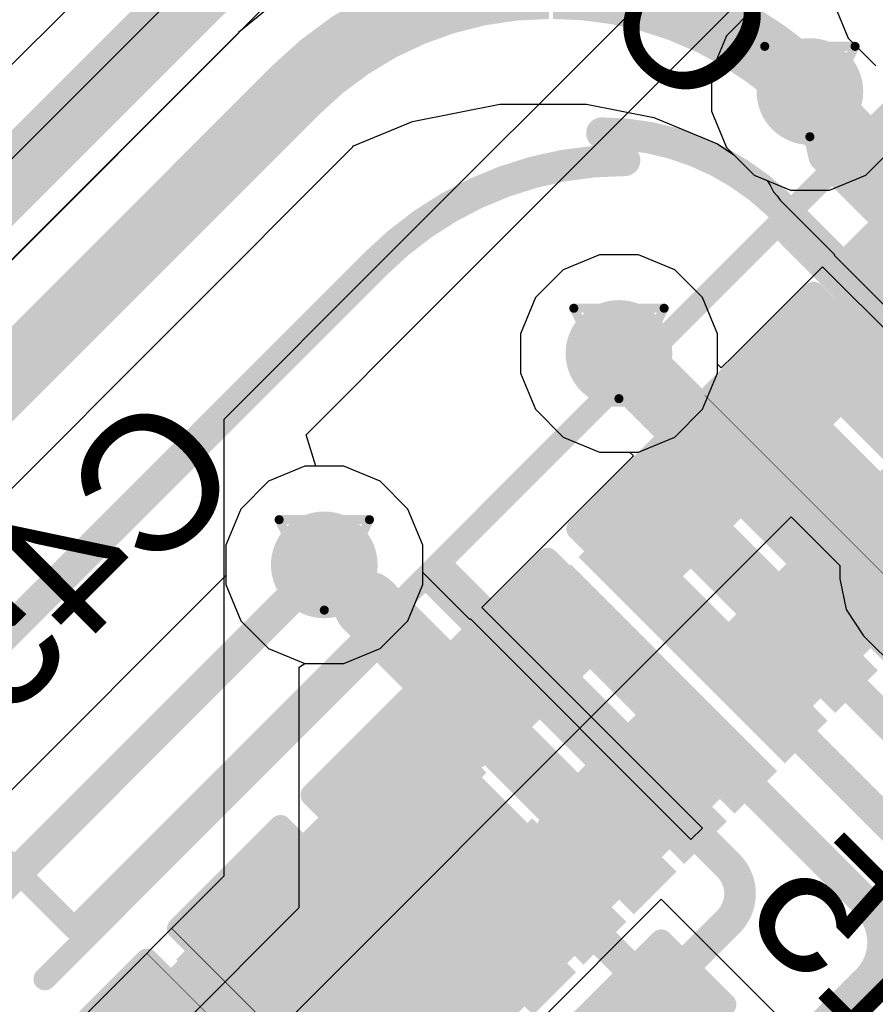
# Model space of a CAD drawing. Header units: inches. Extents: x 0 to 12.2, y 0 to 7.
# Tile 60 of 154: x 2.154 to 2.343, y 1.999 to 2.217. Entities that reach past the tile are written whole.
import ezdxf

# ---------------------------------------------------------------- set-up
doc = ezdxf.new("R2010")
doc.units = ezdxf.units.IN
doc.header["$MEASUREMENT"] = 0
for name, color, linetype in [('Bottom Layer', 5, 'Continuous'), ('Bottom Overlay', 54, 'Continuous'), ('Bottom Paste', 16, 'Continuous'), ('Bottom Solder', 6, 'Continuous'), ('Drill Drawing', 1, 'Continuous'), ('Layer 1', 16, 'Continuous'), ('Layer 2', 76, 'Continuous'), ('Top Layer', 1, 'Continuous'), ('Top Overlay', 2, 'Continuous'), ('Top Paste', 8, 'Continuous'), ('Top Solder', 216, 'Continuous'), ('Via Holes', 16, 'Continuous')]:
    doc.layers.add(name, color=color, linetype=linetype)
doc.styles.add('Arial', font='txt', dxfattribs={"height": 0.2})

# ---------------------------------------------------------------- blocks, each defined once
blk = doc.blocks.new('LQFP_128_EP_14_14__28')
at = {"layer": 'Top Layer'}
for points in [[(0.26967, -0.02756), (0.26967, -0.01968), (0.32873, -0.01968), (0.32873, -0.02756)], [(0.26967, -0.04331), (0.26967, -0.03543), (0.32873, -0.03543), (0.32873, -0.04331)], [(0.26967, -0.05904), (0.26967, -0.05116), (0.32873, -0.05116), (0.32873, -0.05904)], [(0.26967, -0.07481), (0.26967, -0.06693), (0.32873, -0.06693), (0.32873, -0.07481)], [(0.26967, -0.09054), (0.26967, -0.08266), (0.32873, -0.08266), (0.32873, -0.09054)], [(0.26967, -0.1063), (0.26967, -0.09842), (0.32873, -0.09842), (0.32873, -0.1063)], [(0.26967, -0.12204), (0.26967, -0.11416), (0.32873, -0.11416), (0.32873, -0.12204)], [(0.26967, -0.1378), (0.26967, -0.12992), (0.32873, -0.12992), (0.32873, -0.1378)], [(0.26967, -0.15354), (0.26967, -0.14566), (0.32873, -0.14566), (0.32873, -0.15354)], [(0.26967, -0.16929), (0.26967, -0.16141), (0.32873, -0.16141), (0.32873, -0.16929)], [(0.26967, -0.18504), (0.26967, -0.17716), (0.32873, -0.17716), (0.32873, -0.18504)], [(0.26967, -0.20079), (0.26967, -0.19291), (0.32873, -0.19291), (0.32873, -0.20079)], [(0.26967, -0.21654), (0.26967, -0.20866), (0.32873, -0.20866), (0.32873, -0.21654)], [(0.26967, -0.23229), (0.26967, -0.22441), (0.32873, -0.22441), (0.32873, -0.23229)], [(0.26967, -0.24804), (0.26967, -0.24016), (0.32873, -0.24016), (0.32873, -0.24804)]]:
    blk.add_hatch(color=1, dxfattribs=at).paths.add_polyline_path(points)
at = {"layer": 'Top Paste'}
for points in [[(0.26967, -0.02756), (0.26967, -0.01968), (0.32873, -0.01968), (0.32873, -0.02756)], [(0.26967, -0.04331), (0.26967, -0.03543), (0.32873, -0.03543), (0.32873, -0.04331)], [(0.26967, -0.05904), (0.26967, -0.05116), (0.32873, -0.05116), (0.32873, -0.05904)], [(0.26967, -0.07481), (0.26967, -0.06693), (0.32873, -0.06693), (0.32873, -0.07481)], [(0.26967, -0.09054), (0.26967, -0.08266), (0.32873, -0.08266), (0.32873, -0.09054)], [(0.26967, -0.1063), (0.26967, -0.09842), (0.32873, -0.09842), (0.32873, -0.1063)], [(0.26967, -0.12204), (0.26967, -0.11416), (0.32873, -0.11416), (0.32873, -0.12204)], [(0.26967, -0.1378), (0.26967, -0.12992), (0.32873, -0.12992), (0.32873, -0.1378)], [(0.26967, -0.15354), (0.26967, -0.14566), (0.32873, -0.14566), (0.32873, -0.15354)], [(0.26967, -0.16929), (0.26967, -0.16141), (0.32873, -0.16141), (0.32873, -0.16929)], [(0.26967, -0.18504), (0.26967, -0.17716), (0.32873, -0.17716), (0.32873, -0.18504)], [(0.26967, -0.20079), (0.26967, -0.19291), (0.32873, -0.19291), (0.32873, -0.20079)], [(0.26967, -0.21654), (0.26967, -0.20866), (0.32873, -0.20866), (0.32873, -0.21654)], [(0.26967, -0.23229), (0.26967, -0.22441), (0.32873, -0.22441), (0.32873, -0.23229)], [(0.26967, -0.24804), (0.26967, -0.24016), (0.32873, -0.24016), (0.32873, -0.24804)]]:
    blk.add_hatch(color=8, dxfattribs=at).paths.add_polyline_path(points)
at = {"layer": 'Top Solder'}
for points in [[(0.26692, -0.03031), (0.26692, -0.01693), (0.33148, -0.01693), (0.33148, -0.03031)], [(0.26692, -0.04606), (0.26692, -0.03268), (0.33148, -0.03268), (0.33148, -0.04606)], [(0.26692, -0.06179), (0.26692, -0.04841), (0.33148, -0.04841), (0.33148, -0.06179)], [(0.26692, -0.07756), (0.26692, -0.06418), (0.33148, -0.06418), (0.33148, -0.07756)], [(0.26692, -0.09329), (0.26692, -0.07991), (0.33148, -0.07991), (0.33148, -0.09329)], [(0.26692, -0.10905), (0.26692, -0.09567), (0.33148, -0.09567), (0.33148, -0.10905)], [(0.26692, -0.12479), (0.26692, -0.11141), (0.33148, -0.11141), (0.33148, -0.12479)], [(0.26692, -0.14055), (0.26692, -0.12717), (0.33148, -0.12717), (0.33148, -0.14055)], [(0.26692, -0.15629), (0.26692, -0.14291), (0.33148, -0.14291), (0.33148, -0.15629)], [(0.26692, -0.17204), (0.26692, -0.15866), (0.33148, -0.15866), (0.33148, -0.17204)], [(0.26692, -0.18779), (0.26692, -0.17441), (0.33148, -0.17441), (0.33148, -0.18779)], [(0.26692, -0.20354), (0.26692, -0.19016), (0.33148, -0.19016), (0.33148, -0.20354)], [(0.26692, -0.21929), (0.26692, -0.20591), (0.33148, -0.20591), (0.33148, -0.21929)], [(0.26692, -0.23504), (0.26692, -0.22166), (0.33148, -0.22166), (0.33148, -0.23504)], [(0.26692, -0.25079), (0.26692, -0.23741), (0.33148, -0.23741), (0.33148, -0.25079)]]:
    blk.add_hatch(color=216, dxfattribs=at).paths.add_polyline_path(points)
at = {"layer": 'Top Overlay', "const_width": 0.005}
for points in [[(0.24606, -0.24606), (0.24606, 0.24606)], [(-0.24606, -0.24606), (0.24606, -0.24606)]]:
    blk.add_lwpolyline(points, dxfattribs=at)
at = {"layer": 'Top Overlay', "const_width": 0.0025}
blk.add_lwpolyline([(0.24481, -0.24606, 1), (0.24731, -0.24606, 1)], format="xyb", close=True, dxfattribs=at)
blk.add_lwpolyline([(0.24481, -0.24606, 1), (0.24731, -0.24606, 1)], format="xyb", close=True, dxfattribs=at)
blk = doc.blocks.new('R___0402_B_131')
at = {"layer": 'Bottom Layer'}
for points in [[(-0.0095, 0.0125), (-0.0095, -0.0125), (-0.0275, -0.0125), (-0.0275, 0.0125)], [(0.0275, 0.0125), (0.0275, -0.0125), (0.0095, -0.0125), (0.0095, 0.0125)]]:
    blk.add_hatch(color=5, dxfattribs=at).paths.add_polyline_path(points)
at = {"layer": 'Bottom Paste'}
for points in [[(-0.0095, 0.0125), (-0.0095, -0.0125), (-0.0275, -0.0125), (-0.0275, 0.0125)], [(0.0275, 0.0125), (0.0275, -0.0125), (0.0095, -0.0125), (0.0095, 0.0125)]]:
    blk.add_hatch(color=16, dxfattribs=at).paths.add_polyline_path(points)
at = {"layer": 'Bottom Solder'}
for points in [[(-0.00733, 0.01467), (-0.00733, -0.01467), (-0.02967, -0.01467), (-0.02967, 0.01467)], [(0.02967, 0.01467), (0.02967, -0.01467), (0.00733, -0.01467), (0.00733, 0.01467)]]:
    blk.add_hatch(color=6, dxfattribs=at).paths.add_polyline_path(points)
at = {"layer": 'Bottom Overlay'}
for points, const_width in [([(-0.031, 0.016), (-0.031, -0.016)], 0.005), ([(0.031, 0.016), (-0.031, 0.016)], 0.005), ([(0.031, 0.016), (0.031, -0.016)], 0.005), ([(0.032, 0.017), (-0.032, 0.017)], 0.000127), ([(0.031, -0.016), (-0.031, -0.016)], 0.005)]:
    blk.add_lwpolyline(points, dxfattribs=dict(at, const_width=const_width))
for points, const_width in [([(-0.03225, 0.016, 1), (-0.02975, 0.016, 1)], 0.0025), ([(-0.03225, 0.016, 1), (-0.02975, 0.016, 1)], 0.0025), ([(0.02975, 0.016, 1), (0.03225, 0.016, 1)], 0.0025), ([(0.02975, 0.016, 1), (0.03225, 0.016, 1)], 0.0025), ([(-0.03203, 0.017, 1), (-0.03197, 0.017, 1)], 0.0000635), ([(0.03197, 0.017, 1), (0.03203, 0.017, 1)], 0.0000635), ([(-0.03225, -0.016, 1), (-0.02975, -0.016, 1)], 0.0025), ([(-0.03225, -0.016, 1), (-0.02975, -0.016, 1)], 0.0025), ([(0.02975, -0.016, 1), (0.03225, -0.016, 1)], 0.0025), ([(0.02975, -0.016, 1), (0.03225, -0.016, 1)], 0.0025)]:
    blk.add_lwpolyline(points, format="xyb", close=True, dxfattribs=dict(at, const_width=const_width))
blk = doc.blocks.new('R___0402_B_135')
at = {"layer": 'Bottom Layer'}
for points in [[(-0.0095, 0.0125), (-0.0095, -0.0125), (-0.0275, -0.0125), (-0.0275, 0.0125)], [(0.0275, 0.0125), (0.0275, -0.0125), (0.0095, -0.0125), (0.0095, 0.0125)]]:
    blk.add_hatch(color=5, dxfattribs=at).paths.add_polyline_path(points)
at = {"layer": 'Bottom Paste'}
for points in [[(-0.0095, 0.0125), (-0.0095, -0.0125), (-0.0275, -0.0125), (-0.0275, 0.0125)], [(0.0275, 0.0125), (0.0275, -0.0125), (0.0095, -0.0125), (0.0095, 0.0125)]]:
    blk.add_hatch(color=16, dxfattribs=at).paths.add_polyline_path(points)
at = {"layer": 'Bottom Solder'}
for points in [[(-0.00733, 0.01467), (-0.00733, -0.01467), (-0.02967, -0.01467), (-0.02967, 0.01467)], [(0.02967, 0.01467), (0.02967, -0.01467), (0.00733, -0.01467), (0.00733, 0.01467)]]:
    blk.add_hatch(color=6, dxfattribs=at).paths.add_polyline_path(points)
at = {"layer": 'Bottom Overlay'}
for points, const_width in [([(0.031, 0.016), (-0.031, 0.016)], 0.005), ([(-0.031, 0.016), (-0.031, -0.016)], 0.005), ([(0.031, 0.016), (0.031, -0.016)], 0.005), ([(0.032, 0.017), (-0.032, 0.017)], 0.000127), ([(0.031, -0.016), (-0.031, -0.016)], 0.005)]:
    blk.add_lwpolyline(points, dxfattribs=dict(at, const_width=const_width))
for points, const_width in [([(-0.03225, 0.016, 1), (-0.02975, 0.016, 1)], 0.0025), ([(-0.03225, 0.016, 1), (-0.02975, 0.016, 1)], 0.0025), ([(0.02975, 0.016, 1), (0.03225, 0.016, 1)], 0.0025), ([(0.02975, 0.016, 1), (0.03225, 0.016, 1)], 0.0025), ([(-0.03203, 0.017, 1), (-0.03197, 0.017, 1)], 0.0000635), ([(0.03197, 0.017, 1), (0.03203, 0.017, 1)], 0.0000635), ([(-0.03225, -0.016, 1), (-0.02975, -0.016, 1)], 0.0025), ([(-0.03225, -0.016, 1), (-0.02975, -0.016, 1)], 0.0025), ([(0.02975, -0.016, 1), (0.03225, -0.016, 1)], 0.0025), ([(0.02975, -0.016, 1), (0.03225, -0.016, 1)], 0.0025)]:
    blk.add_lwpolyline(points, format="xyb", close=True, dxfattribs=dict(at, const_width=const_width))
blk = doc.blocks.new('R___0402_B_137')
at = {"layer": 'Bottom Layer'}
for points in [[(-0.0095, 0.0125), (-0.0095, -0.0125), (-0.0275, -0.0125), (-0.0275, 0.0125)], [(0.0275, 0.0125), (0.0275, -0.0125), (0.0095, -0.0125), (0.0095, 0.0125)]]:
    blk.add_hatch(color=5, dxfattribs=at).paths.add_polyline_path(points)
at = {"layer": 'Bottom Paste'}
for points in [[(-0.0095, 0.0125), (-0.0095, -0.0125), (-0.0275, -0.0125), (-0.0275, 0.0125)], [(0.0275, 0.0125), (0.0275, -0.0125), (0.0095, -0.0125), (0.0095, 0.0125)]]:
    blk.add_hatch(color=16, dxfattribs=at).paths.add_polyline_path(points)
at = {"layer": 'Bottom Solder'}
for points in [[(-0.00733, 0.01467), (-0.00733, -0.01467), (-0.02967, -0.01467), (-0.02967, 0.01467)], [(0.02967, 0.01467), (0.02967, -0.01467), (0.00733, -0.01467), (0.00733, 0.01467)]]:
    blk.add_hatch(color=6, dxfattribs=at).paths.add_polyline_path(points)
at = {"layer": 'Bottom Overlay'}
for points, const_width in [([(-0.031, 0.016), (0.031, 0.016)], 0.005), ([(-0.031, -0.016), (-0.031, 0.016)], 0.005), ([(0.031, -0.016), (0.031, 0.016)], 0.005), ([(-0.032, 0.017), (0.032, 0.017)], 0.000127), ([(-0.031, -0.016), (0.031, -0.016)], 0.005)]:
    blk.add_lwpolyline(points, dxfattribs=dict(at, const_width=const_width))
for points, const_width in [([(-0.03225, 0.016, 1), (-0.02975, 0.016, 1)], 0.0025), ([(-0.03225, 0.016, 1), (-0.02975, 0.016, 1)], 0.0025), ([(0.02975, 0.016, 1), (0.03225, 0.016, 1)], 0.0025), ([(0.02975, 0.016, 1), (0.03225, 0.016, 1)], 0.0025), ([(-0.03203, 0.017, 1), (-0.03197, 0.017, 1)], 0.0000635), ([(0.03197, 0.017, 1), (0.03203, 0.017, 1)], 0.0000635), ([(-0.03225, -0.016, 1), (-0.02975, -0.016, 1)], 0.0025), ([(-0.03225, -0.016, 1), (-0.02975, -0.016, 1)], 0.0025), ([(0.02975, -0.016, 1), (0.03225, -0.016, 1)], 0.0025), ([(0.02975, -0.016, 1), (0.03225, -0.016, 1)], 0.0025)]:
    blk.add_lwpolyline(points, format="xyb", close=True, dxfattribs=dict(at, const_width=const_width))
blk = doc.blocks.new('C___0402_B_320')
at = {"layer": 'Bottom Layer'}
for points in [[(-0.0095, 0.0125), (-0.0095, -0.0125), (-0.0275, -0.0125), (-0.0275, 0.0125)], [(0.0275, 0.0125), (0.0275, -0.0125), (0.0095, -0.0125), (0.0095, 0.0125)]]:
    blk.add_hatch(color=5, dxfattribs=at).paths.add_polyline_path(points)
at = {"layer": 'Bottom Paste'}
for points in [[(-0.0095, 0.0125), (-0.0095, -0.0125), (-0.0275, -0.0125), (-0.0275, 0.0125)], [(0.0275, 0.0125), (0.0275, -0.0125), (0.0095, -0.0125), (0.0095, 0.0125)]]:
    blk.add_hatch(color=16, dxfattribs=at).paths.add_polyline_path(points)
at = {"layer": 'Bottom Solder'}
for points in [[(-0.00714, 0.01486), (-0.00714, -0.01486), (-0.02986, -0.01486), (-0.02986, 0.01486)], [(0.02986, 0.01486), (0.02986, -0.01486), (0.00714, -0.01486), (0.00714, 0.01486)]]:
    blk.add_hatch(color=6, dxfattribs=at).paths.add_polyline_path(points)
at = {"layer": 'Bottom Overlay', "const_width": 0.005}
for points in [[(-0.011, 0.016), (-0.031, 0.016)], [(-0.031, 0.016), (-0.031, -0.016)], [(0.031, 0.016), (0.011, 0.016)], [(0.031, 0.016), (0.031, -0.016)], [(-0.011, -0.016), (-0.031, -0.016)], [(0.031, -0.016), (0.011, -0.016)]]:
    blk.add_lwpolyline(points, dxfattribs=at)
at = {"layer": 'Bottom Overlay', "const_width": 0.0025}
for points in [[(-0.03225, 0.016, 1), (-0.02975, 0.016, 1)], [(-0.03225, 0.016, 1), (-0.02975, 0.016, 1)], [(-0.01225, 0.016, 1), (-0.00975, 0.016, 1)], [(0.00975, 0.016, 1), (0.01225, 0.016, 1)], [(0.02975, 0.016, 1), (0.03225, 0.016, 1)], [(0.02975, 0.016, 1), (0.03225, 0.016, 1)], [(-0.03225, -0.016, 1), (-0.02975, -0.016, 1)], [(-0.03225, -0.016, 1), (-0.02975, -0.016, 1)], [(-0.01225, -0.016, 1), (-0.00975, -0.016, 1)], [(0.00975, -0.016, 1), (0.01225, -0.016, 1)], [(0.02975, -0.016, 1), (0.03225, -0.016, 1)], [(0.02975, -0.016, 1), (0.03225, -0.016, 1)]]:
    blk.add_lwpolyline(points, format="xyb", close=True, dxfattribs=at)
blk = doc.blocks.new('C___0402_B_325')
at = {"layer": 'Bottom Layer'}
for points in [[(-0.0095, 0.0125), (-0.0095, -0.0125), (-0.0275, -0.0125), (-0.0275, 0.0125)], [(0.0275, 0.0125), (0.0275, -0.0125), (0.0095, -0.0125), (0.0095, 0.0125)]]:
    blk.add_hatch(color=5, dxfattribs=at).paths.add_polyline_path(points)
at = {"layer": 'Bottom Paste'}
for points in [[(-0.0095, 0.0125), (-0.0095, -0.0125), (-0.0275, -0.0125), (-0.0275, 0.0125)], [(0.0275, 0.0125), (0.0275, -0.0125), (0.0095, -0.0125), (0.0095, 0.0125)]]:
    blk.add_hatch(color=16, dxfattribs=at).paths.add_polyline_path(points)
at = {"layer": 'Bottom Solder'}
for points in [[(-0.00714, 0.01486), (-0.00714, -0.01486), (-0.02986, -0.01486), (-0.02986, 0.01486)], [(0.02986, 0.01486), (0.02986, -0.01486), (0.00714, -0.01486), (0.00714, 0.01486)]]:
    blk.add_hatch(color=6, dxfattribs=at).paths.add_polyline_path(points)
at = {"layer": 'Bottom Overlay', "const_width": 0.005}
for points in [[(-0.031, 0.016), (-0.031, -0.016)], [(-0.011, 0.016), (-0.031, 0.016)], [(0.031, 0.016), (0.011, 0.016)], [(0.031, 0.016), (0.031, -0.016)], [(-0.011, -0.016), (-0.031, -0.016)], [(0.031, -0.016), (0.011, -0.016)]]:
    blk.add_lwpolyline(points, dxfattribs=at)
at = {"layer": 'Bottom Overlay', "const_width": 0.0025}
for points in [[(-0.03225, 0.016, 1), (-0.02975, 0.016, 1)], [(-0.03225, 0.016, 1), (-0.02975, 0.016, 1)], [(-0.01225, 0.016, 1), (-0.00975, 0.016, 1)], [(0.00975, 0.016, 1), (0.01225, 0.016, 1)], [(0.02975, 0.016, 1), (0.03225, 0.016, 1)], [(0.02975, 0.016, 1), (0.03225, 0.016, 1)], [(-0.03225, -0.016, 1), (-0.02975, -0.016, 1)], [(-0.03225, -0.016, 1), (-0.02975, -0.016, 1)], [(-0.01225, -0.016, 1), (-0.00975, -0.016, 1)], [(0.00975, -0.016, 1), (0.01225, -0.016, 1)], [(0.02975, -0.016, 1), (0.03225, -0.016, 1)], [(0.02975, -0.016, 1), (0.03225, -0.016, 1)]]:
    blk.add_lwpolyline(points, format="xyb", close=True, dxfattribs=at)
blk = doc.blocks.new('C___0402_B_337')
at = {"layer": 'Bottom Layer'}
for points in [[(-0.0095, 0.0125), (-0.0095, -0.0125), (-0.0275, -0.0125), (-0.0275, 0.0125)], [(0.0275, 0.0125), (0.0275, -0.0125), (0.0095, -0.0125), (0.0095, 0.0125)]]:
    blk.add_hatch(color=5, dxfattribs=at).paths.add_polyline_path(points)
at = {"layer": 'Bottom Paste'}
for points in [[(-0.0095, 0.0125), (-0.0095, -0.0125), (-0.0275, -0.0125), (-0.0275, 0.0125)], [(0.0275, 0.0125), (0.0275, -0.0125), (0.0095, -0.0125), (0.0095, 0.0125)]]:
    blk.add_hatch(color=16, dxfattribs=at).paths.add_polyline_path(points)
at = {"layer": 'Bottom Solder'}
for points in [[(-0.00714, 0.01486), (-0.00714, -0.01486), (-0.02986, -0.01486), (-0.02986, 0.01486)], [(0.02986, 0.01486), (0.02986, -0.01486), (0.00714, -0.01486), (0.00714, 0.01486)]]:
    blk.add_hatch(color=6, dxfattribs=at).paths.add_polyline_path(points)
at = {"layer": 'Bottom Overlay', "const_width": 0.005}
for points in [[(-0.031, 0.016), (-0.031, -0.016)], [(-0.011, 0.016), (-0.031, 0.016)], [(0.031, 0.016), (0.011, 0.016)], [(0.031, 0.016), (0.031, -0.016)], [(-0.011, -0.016), (-0.031, -0.016)], [(0.031, -0.016), (0.011, -0.016)]]:
    blk.add_lwpolyline(points, dxfattribs=at)
at = {"layer": 'Bottom Overlay', "const_width": 0.0025}
for points in [[(-0.03225, 0.016, 1), (-0.02975, 0.016, 1)], [(-0.03225, 0.016, 1), (-0.02975, 0.016, 1)], [(-0.01225, 0.016, 1), (-0.00975, 0.016, 1)], [(0.00975, 0.016, 1), (0.01225, 0.016, 1)], [(0.02975, 0.016, 1), (0.03225, 0.016, 1)], [(0.02975, 0.016, 1), (0.03225, 0.016, 1)], [(-0.03225, -0.016, 1), (-0.02975, -0.016, 1)], [(-0.03225, -0.016, 1), (-0.02975, -0.016, 1)], [(-0.01225, -0.016, 1), (-0.00975, -0.016, 1)], [(0.00975, -0.016, 1), (0.01225, -0.016, 1)], [(0.02975, -0.016, 1), (0.03225, -0.016, 1)], [(0.02975, -0.016, 1), (0.03225, -0.016, 1)]]:
    blk.add_lwpolyline(points, format="xyb", close=True, dxfattribs=at)
blk = doc.blocks.new('C___0402_B_339')
at = {"layer": 'Bottom Layer'}
for points in [[(-0.0095, 0.0125), (-0.0095, -0.0125), (-0.0275, -0.0125), (-0.0275, 0.0125)], [(0.0275, 0.0125), (0.0275, -0.0125), (0.0095, -0.0125), (0.0095, 0.0125)]]:
    blk.add_hatch(color=5, dxfattribs=at).paths.add_polyline_path(points)
at = {"layer": 'Bottom Paste'}
for points in [[(-0.0095, 0.0125), (-0.0095, -0.0125), (-0.0275, -0.0125), (-0.0275, 0.0125)], [(0.0275, 0.0125), (0.0275, -0.0125), (0.0095, -0.0125), (0.0095, 0.0125)]]:
    blk.add_hatch(color=16, dxfattribs=at).paths.add_polyline_path(points)
at = {"layer": 'Bottom Solder'}
for points in [[(-0.00714, 0.01486), (-0.00714, -0.01486), (-0.02986, -0.01486), (-0.02986, 0.01486)], [(0.02986, 0.01486), (0.02986, -0.01486), (0.00714, -0.01486), (0.00714, 0.01486)]]:
    blk.add_hatch(color=6, dxfattribs=at).paths.add_polyline_path(points)
at = {"layer": 'Bottom Overlay', "const_width": 0.005}
for points in [[(-0.011, 0.016), (-0.031, 0.016)], [(-0.031, 0.016), (-0.031, -0.016)], [(0.031, 0.016), (0.011, 0.016)], [(0.031, 0.016), (0.031, -0.016)], [(-0.011, -0.016), (-0.031, -0.016)], [(0.031, -0.016), (0.011, -0.016)]]:
    blk.add_lwpolyline(points, dxfattribs=at)
at = {"layer": 'Bottom Overlay', "const_width": 0.0025}
for points in [[(-0.03225, 0.016, 1), (-0.02975, 0.016, 1)], [(-0.03225, 0.016, 1), (-0.02975, 0.016, 1)], [(-0.01225, 0.016, 1), (-0.00975, 0.016, 1)], [(0.00975, 0.016, 1), (0.01225, 0.016, 1)], [(0.02975, 0.016, 1), (0.03225, 0.016, 1)], [(0.02975, 0.016, 1), (0.03225, 0.016, 1)], [(-0.03225, -0.016, 1), (-0.02975, -0.016, 1)], [(-0.03225, -0.016, 1), (-0.02975, -0.016, 1)], [(-0.01225, -0.016, 1), (-0.00975, -0.016, 1)], [(0.00975, -0.016, 1), (0.01225, -0.016, 1)], [(0.02975, -0.016, 1), (0.03225, -0.016, 1)], [(0.02975, -0.016, 1), (0.03225, -0.016, 1)]]:
    blk.add_lwpolyline(points, format="xyb", close=True, dxfattribs=at)
blk = doc.blocks.new('C___0402_B_340')
at = {"layer": 'Bottom Layer'}
for points in [[(-0.0095, 0.0125), (-0.0095, -0.0125), (-0.0275, -0.0125), (-0.0275, 0.0125)], [(0.0275, 0.0125), (0.0275, -0.0125), (0.0095, -0.0125), (0.0095, 0.0125)]]:
    blk.add_hatch(color=5, dxfattribs=at).paths.add_polyline_path(points)
at = {"layer": 'Bottom Paste'}
for points in [[(-0.0095, 0.0125), (-0.0095, -0.0125), (-0.0275, -0.0125), (-0.0275, 0.0125)], [(0.0275, 0.0125), (0.0275, -0.0125), (0.0095, -0.0125), (0.0095, 0.0125)]]:
    blk.add_hatch(color=16, dxfattribs=at).paths.add_polyline_path(points)
at = {"layer": 'Bottom Solder'}
for points in [[(-0.00714, 0.01486), (-0.00714, -0.01486), (-0.02986, -0.01486), (-0.02986, 0.01486)], [(0.02986, 0.01486), (0.02986, -0.01486), (0.00714, -0.01486), (0.00714, 0.01486)]]:
    blk.add_hatch(color=6, dxfattribs=at).paths.add_polyline_path(points)
at = {"layer": 'Bottom Overlay', "const_width": 0.005}
for points in [[(-0.011, 0.016), (-0.031, 0.016)], [(-0.031, 0.016), (-0.031, -0.016)], [(0.031, 0.016), (0.011, 0.016)], [(0.031, 0.016), (0.031, -0.016)], [(-0.011, -0.016), (-0.031, -0.016)], [(0.031, -0.016), (0.011, -0.016)]]:
    blk.add_lwpolyline(points, dxfattribs=at)
at = {"layer": 'Bottom Overlay', "const_width": 0.0025}
for points in [[(-0.03225, 0.016, 1), (-0.02975, 0.016, 1)], [(-0.03225, 0.016, 1), (-0.02975, 0.016, 1)], [(-0.01225, 0.016, 1), (-0.00975, 0.016, 1)], [(0.00975, 0.016, 1), (0.01225, 0.016, 1)], [(0.02975, 0.016, 1), (0.03225, 0.016, 1)], [(0.02975, 0.016, 1), (0.03225, 0.016, 1)], [(-0.03225, -0.016, 1), (-0.02975, -0.016, 1)], [(-0.03225, -0.016, 1), (-0.02975, -0.016, 1)], [(-0.01225, -0.016, 1), (-0.00975, -0.016, 1)], [(0.00975, -0.016, 1), (0.01225, -0.016, 1)], [(0.02975, -0.016, 1), (0.03225, -0.016, 1)], [(0.02975, -0.016, 1), (0.03225, -0.016, 1)]]:
    blk.add_lwpolyline(points, format="xyb", close=True, dxfattribs=at)

msp = doc.modelspace()

# ---------------------------------------------------------------- hatches: boundary and pattern name
at = {"layer": 'Bottom Layer'}
h = msp.add_hatch(color=5, dxfattribs=at)
edge = h.paths.add_edge_path()
edge.add_arc((2.32899, 2.20068), 0.01181, 0, 360)
h = msp.add_hatch(color=5, dxfattribs=at)
edge = h.paths.add_edge_path()
edge.add_arc((2.28672, 2.14273), 0.01181, 0, 360)
h = msp.add_hatch(color=5, dxfattribs=at)
edge = h.paths.add_edge_path()
edge.add_arc((2.22149, 2.09595), 0.01181, 0, 360)
at = {"layer": 'Layer 1'}
h = msp.add_hatch(color=16, dxfattribs=at)
edge = h.paths.add_edge_path()
edge.add_arc((2.32899, 2.20068), 0.01181, 0, 360)
h = msp.add_hatch(color=16, dxfattribs=at)
edge = h.paths.add_edge_path()
edge.add_arc((2.28672, 2.14273), 0.01181, 0, 360)
h = msp.add_hatch(color=16, dxfattribs=at)
edge = h.paths.add_edge_path()
edge.add_arc((2.22149, 2.09595), 0.01181, 0, 360)
at = {"layer": 'Layer 2'}
h = msp.add_hatch(color=76, dxfattribs=at)
edge = h.paths.add_edge_path()
edge.add_arc((2.32899, 2.20068), 0.01181, 0, 360)
h = msp.add_hatch(color=76, dxfattribs=at)
edge = h.paths.add_edge_path()
edge.add_arc((2.28672, 2.14273), 0.01181, 0, 360)
h = msp.add_hatch(color=76, dxfattribs=at)
edge = h.paths.add_edge_path()
edge.add_arc((2.22149, 2.09595), 0.01181, 0, 360)
at = {"layer": 'Top Layer'}
h = msp.add_hatch(color=1, dxfattribs=at)
edge = h.paths.add_edge_path()
edge.add_arc((2.32899, 2.20068), 0.01181, 0, 360)
for points in [[(2.32668, 2.17609), (2.32007, 2.16947), (2.37852, 2.11102), (2.38514, 2.11764)], [(2.24795, 2.09892), (2.24133, 2.0923), (2.30057, 2.03307), (2.30719, 2.03969)], [(2.28445, 2.01695), (2.2427, 2.05871), (2.17826, 1.99427), (2.22002, 1.95252)], [(2.27747, 2.02293), (2.26478, 2.03562), (2.18197, 1.95281), (2.19466, 1.94012)]]:
    msp.add_hatch(color=1, dxfattribs=at).paths.add_polyline_path(points)
h = msp.add_hatch(color=1, dxfattribs=at)
edge = h.paths.add_edge_path()
edge.add_arc((2.28672, 2.14273), 0.01181, 0, 360)
h = msp.add_hatch(color=1, dxfattribs=at)
edge = h.paths.add_edge_path()
edge.add_arc((2.22149, 2.09595), 0.01181, 0, 360)
at = {"layer": 'Via Holes'}
h = msp.add_hatch(color=7, dxfattribs=at)
edge = h.paths.add_edge_path()
edge.add_arc((2.32899, 2.20068), 0.00591, 0, 360)
h = msp.add_hatch(color=7, dxfattribs=at)
edge = h.paths.add_edge_path()
edge.add_arc((2.28672, 2.14273), 0.00591, 0, 360)
h = msp.add_hatch(color=7, dxfattribs=at)
edge = h.paths.add_edge_path()
edge.add_arc((2.22149, 2.09595), 0.00591, 0, 360)

# ---------------------------------------------------------------- linework, layer by layer
at = {"layer": 'Bottom Layer'}
for p, q in [((2.23832, 2.2927), (2.12834, 2.18272)), ((2.29527, 2.07704), (2.32483, 2.1066)), ((2.32483, 2.1066), (2.33563, 2.0958)), ((2.33563, 2.0958), (2.33563, 2.09289)), ((2.33563, 2.09289), (2.33699, 2.08606)), ((2.33699, 2.08606), (2.34085, 2.08027)), ((2.34085, 2.08027), (2.36208, 2.05905)), ((2.26597, 2.04773), (2.29527, 2.07704)), ((2.23641, 2.01817), (2.26597, 2.04773)), ((2.29607, 2.02199), (2.26657, 1.99249)), ((2.32294, 1.99512), (2.29607, 2.02199)), ((2.20911, 1.99087), (2.23641, 2.01817))]:
    msp.add_line(p, q, dxfattribs=at)
at = {"layer": 'Bottom Layer', "const_width": 0.015}
for points in [[(2.14149, 2.17063), (2.25588, 2.28503)], [(2.32899, 2.19835), (2.32899, 2.20068)], [(2.32899, 2.19835), (2.35829, 2.16905)], [(2.28672, 2.14273), (2.30975, 2.1197)], [(2.29875, 2.10738), (2.32731, 2.13594)], [(2.30975, 2.11938), (2.30975, 2.1197)], [(2.23105, 2.08706), (2.25424, 2.06387)], [(2.25024, 2.05887), (2.26844, 2.07708)], [(2.24288, 2.05252), (2.25188, 2.06152)], [(2.20932, 2.01796), (2.23888, 2.04752)], [(2.17976, 1.9884), (2.20932, 2.01796)], [(2.26388, 1.96337), (2.29317, 1.99265)]]:
    msp.add_lwpolyline(points, dxfattribs=at)
at = {"layer": 'Bottom Layer', "const_width": 0.0075}
for points in [[(2.32524, 2.20068, 1), (2.33274, 2.20068, 1)], [(2.32524, 2.19835, 1), (2.33274, 2.19835, 1)], [(2.32524, 2.19835, 1), (2.33274, 2.19835, 1)], [(2.28297, 2.14273, 1), (2.29047, 2.14273, 1)], [(2.32356, 2.13594, 1), (2.33106, 2.13594, 1)], [(2.306, 2.1197, 1), (2.3135, 2.1197, 1)], [(2.306, 2.1197, 1), (2.3135, 2.1197, 1)], [(2.306, 2.11938, 1), (2.3135, 2.11938, 1)], [(2.295, 2.10738, 1), (2.3025, 2.10738, 1)], [(2.2273, 2.08706, 1), (2.2348, 2.08706, 1)], [(2.26469, 2.07708, 1), (2.27219, 2.07708, 1)], [(2.25049, 2.06387, 1), (2.25799, 2.06387, 1)], [(2.24813, 2.06152, 1), (2.25563, 2.06152, 1)], [(2.24649, 2.05887, 1), (2.25399, 2.05887, 1)], [(2.23913, 2.05252, 1), (2.24663, 2.05252, 1)], [(2.23513, 2.04752, 1), (2.24263, 2.04752, 1)], [(2.20557, 2.01796, 1), (2.21307, 2.01796, 1)], [(2.20557, 2.01796, 1), (2.21307, 2.01796, 1)], [(2.28942, 1.99265, 1), (2.29692, 1.99265, 1)]]:
    msp.add_lwpolyline(points, format="xyb", close=True, dxfattribs=at)
at = {"layer": 'Bottom Overlay', "const_width": 0.005}
msp.add_lwpolyline([(2.15961, 2.00433), (2.23117, 2.07589)], dxfattribs=at)
at = {"layer": 'Bottom Overlay', "const_width": 0.0025}
for points in [[(2.22992, 2.07589, 1), (2.23242, 2.07589, 1)], [(2.15836, 2.00433, 1), (2.16086, 2.00433, 1)]]:
    msp.add_lwpolyline(points, format="xyb", close=True, dxfattribs=at)
at = {"layer": 'Drill Drawing', "const_width": 0.002}
for points in [[(2.31899, 2.21068), (2.33899, 2.21068)], [(2.31899, 2.21068), (2.32899, 2.19068)], [(2.32899, 2.19068), (2.33899, 2.21068)], [(2.27672, 2.15273), (2.29672, 2.15273)], [(2.27672, 2.15273), (2.28672, 2.13273)], [(2.28672, 2.13273), (2.29672, 2.15273)], [(2.21149, 2.10595), (2.23149, 2.10595)], [(2.21149, 2.10595), (2.22149, 2.08595)], [(2.22149, 2.08595), (2.23149, 2.10595)]]:
    msp.add_lwpolyline(points, dxfattribs=at)
at = {"layer": 'Drill Drawing', "const_width": 0.001}
for points in [[(2.31849, 2.21068, 1), (2.31949, 2.21068, 1)], [(2.31849, 2.21068, 1), (2.31949, 2.21068, 1)], [(2.33849, 2.21068, 1), (2.33949, 2.21068, 1)], [(2.33849, 2.21068, 1), (2.33949, 2.21068, 1)], [(2.32849, 2.19068, 1), (2.32949, 2.19068, 1)], [(2.32849, 2.19068, 1), (2.32949, 2.19068, 1)], [(2.27622, 2.15273, 1), (2.27722, 2.15273, 1)], [(2.27622, 2.15273, 1), (2.27722, 2.15273, 1)], [(2.29622, 2.15273, 1), (2.29722, 2.15273, 1)], [(2.29622, 2.15273, 1), (2.29722, 2.15273, 1)], [(2.28622, 2.13273, 1), (2.28722, 2.13273, 1)], [(2.28622, 2.13273, 1), (2.28722, 2.13273, 1)], [(2.21099, 2.10595, 1), (2.21199, 2.10595, 1)], [(2.21099, 2.10595, 1), (2.21199, 2.10595, 1)], [(2.23099, 2.10595, 1), (2.23199, 2.10595, 1)], [(2.23099, 2.10595, 1), (2.23199, 2.10595, 1)], [(2.22099, 2.08595, 1), (2.22199, 2.08595, 1)], [(2.22099, 2.08595, 1), (2.22199, 2.08595, 1)]]:
    msp.add_lwpolyline(points, format="xyb", close=True, dxfattribs=at)
at = {"layer": 'Layer 1'}
for p, q in [((2.31664, 2.21917), (2.3105, 2.21304)), ((2.3105, 2.21304), (2.30718, 2.20502)), ((2.30718, 2.20502), (2.30718, 2.19634)), ((2.30718, 2.19634), (2.3105, 2.18833)), ((2.3105, 2.18833), (2.31664, 2.18219)), ((2.34135, 2.18219), (2.34748, 2.18833)), ((2.31664, 2.18219), (2.32466, 2.17887)), ((2.33333, 2.17887), (2.34135, 2.18219)), ((2.32466, 2.17887), (2.33333, 2.17887)), ((2.28238, 2.16454), (2.27436, 2.16122)), ((2.29106, 2.16454), (2.28238, 2.16454)), ((2.29907, 2.16122), (2.29106, 2.16454)), ((2.27436, 2.16122), (2.26823, 2.15509)), ((2.30521, 2.15509), (2.29907, 2.16122)), ((2.26823, 2.15509), (2.26491, 2.14707)), ((2.30853, 2.14707), (2.30521, 2.15509)), ((2.26491, 2.14707), (2.26491, 2.13839)), ((2.30853, 2.13839), (2.30853, 2.14707)), ((2.26491, 2.13839), (2.26823, 2.13038)), ((2.30521, 2.13038), (2.30853, 2.13839)), ((2.26823, 2.13038), (2.27436, 2.12424)), ((2.29907, 2.12424), (2.30521, 2.13038)), ((2.27436, 2.12424), (2.28238, 2.12092)), ((2.29106, 2.12092), (2.29907, 2.12424)), ((2.28238, 2.12092), (2.29106, 2.12092)), ((2.21715, 2.11776), (2.20914, 2.11444)), ((2.22583, 2.11776), (2.21715, 2.11776)), ((2.23385, 2.11444), (2.22583, 2.11776)), ((2.20914, 2.11444), (2.203, 2.1083)), ((2.23998, 2.1083), (2.23385, 2.11444)), ((2.203, 2.1083), (2.19968, 2.10029)), ((2.2433, 2.10029), (2.23998, 2.1083)), ((2.19968, 2.10029), (2.19968, 2.09161)), ((2.2433, 2.09161), (2.2433, 2.10029)), ((2.19968, 2.09161), (2.203, 2.08359)), ((2.23998, 2.08359), (2.2433, 2.09161)), ((2.203, 2.08359), (2.20914, 2.07746)), ((2.23385, 2.07746), (2.23998, 2.08359)), ((2.20914, 2.07746), (2.21715, 2.07414)), ((2.22583, 2.07414), (2.23385, 2.07746)), ((2.21715, 2.07414), (2.22583, 2.07414))]:
    msp.add_line(p, q, dxfattribs=at)
at = {"layer": 'Layer 2'}
for p, q in [((2.42738, 2.46086), (2.13555, 2.16903)), ((2.15131, 2.16251), (2.44648, 2.45767)), ((2.43036, 2.35929), (2.23358, 2.16251)), ((2.2444, 2.15169), (2.32986, 2.23716)), ((2.33413, 2.2205), (2.33745, 2.21249)), ((2.33745, 2.21249), (2.34359, 2.20635)), ((2.28238, 2.16454), (2.27436, 2.16122)), ((2.29106, 2.16454), (2.28238, 2.16454)), ((2.29907, 2.16122), (2.29106, 2.16454)), ((2.23358, 2.16251), (2.19922, 2.12815)), ((2.27436, 2.16122), (2.26823, 2.15509)), ((2.30521, 2.15509), (2.29907, 2.16122)), ((2.26823, 2.15509), (2.26491, 2.14707)), ((2.30853, 2.14707), (2.30521, 2.15509)), ((2.21746, 2.12476), (2.2444, 2.15169)), ((2.26491, 2.14707), (2.26491, 2.13839)), ((2.30853, 2.13839), (2.30853, 2.14707)), ((2.26491, 2.13839), (2.26823, 2.13038)), ((2.30521, 2.13038), (2.30853, 2.13839)), ((2.26823, 2.13038), (2.27436, 2.12424)), ((2.29907, 2.12424), (2.30521, 2.13038)), ((2.19922, 2.12815), (2.19922, 2.02705)), ((2.21965, 2.11776), (2.21746, 2.12476)), ((2.27436, 2.12424), (2.28238, 2.12092)), ((2.29106, 2.12092), (2.29907, 2.12424)), ((2.28238, 2.12092), (2.29106, 2.12092)), ((2.22583, 2.11776), (2.21965, 2.11776)), ((2.23385, 2.11444), (2.22583, 2.11776)), ((2.23998, 2.1083), (2.23385, 2.11444)), ((2.2433, 2.10029), (2.23998, 2.1083)), ((2.2433, 2.09161), (2.2433, 2.10029)), ((2.23998, 2.08359), (2.2433, 2.09161)), ((2.23385, 2.07746), (2.23998, 2.08359)), ((2.22583, 2.07414), (2.23385, 2.07746)), ((2.21592, 2.07331), (2.21715, 2.07414)), ((2.21715, 2.07414), (2.22583, 2.07414)), ((2.21592, 2.02011), (2.21592, 2.07331)), ((2.19922, 2.02705), (2.16018, 1.98801)), ((2.16581, 1.97), (2.21592, 2.02011))]:
    msp.add_line(p, q, dxfattribs=at)
at = {"layer": 'Top Layer'}
for p, q in [((2.21724, 2.22583), (2.20251, 2.21375)), ((2.2026, 2.21366), (2.11582, 2.12687)), ((2.20251, 2.21375), (2.2026, 2.21366)), ((2.24104, 2.19406), (2.26036, 2.1979)), ((2.26036, 2.1979), (2.27954, 2.1979)), ((2.27954, 2.1979), (2.29447, 2.19493)), ((2.22799, 2.18865), (2.24104, 2.19406)), ((2.29447, 2.19493), (2.30854, 2.1891)), ((2.14105, 2.10164), (2.22783, 2.18842)), ((2.22783, 2.18842), (2.22784, 2.18842)), ((2.22784, 2.18842), (2.22799, 2.18865)), ((2.22784, 2.18842), (2.22784, 2.18842)), ((2.30854, 2.1891), (2.31213, 2.18671)), ((2.31213, 2.18671), (2.31664, 2.18219)), ((2.31664, 2.18219), (2.31953, 2.18099)), ((2.31953, 2.18099), (2.3203, 2.17985)), ((2.3203, 2.17985), (2.3209, 2.17847)), ((2.3209, 2.17847), (2.32177, 2.17764)), ((2.32177, 2.17764), (2.32244, 2.17664)), ((2.32244, 2.17664), (2.33446, 2.16462)), ((2.28238, 2.16454), (2.27436, 2.16122)), ((2.29106, 2.16454), (2.28238, 2.16454)), ((2.29907, 2.16122), (2.29106, 2.16454)), ((2.33446, 2.16462), (2.33434, 2.1645)), ((2.33434, 2.1645), (2.38317, 2.11567)), ((2.27436, 2.16122), (2.26823, 2.15509)), ((2.30521, 2.15509), (2.29907, 2.16122)), ((2.33178, 2.16193), (2.31207, 2.14222)), ((2.38061, 2.1131), (2.33178, 2.16193)), ((2.26823, 2.15509), (2.26491, 2.14707)), ((2.30853, 2.14707), (2.30521, 2.15509)), ((2.26491, 2.14707), (2.26491, 2.13839)), ((2.30853, 2.14039), (2.30853, 2.14707)), ((2.31207, 2.14222), (2.30938, 2.13954)), ((2.30938, 2.13954), (2.30853, 2.14039)), ((2.26491, 2.13839), (2.26823, 2.13038)), ((2.26823, 2.13038), (2.27436, 2.12424)), ((2.27436, 2.12424), (2.28238, 2.12092)), ((2.28979, 2.11995), (2.27867, 2.10883)), ((2.28238, 2.12092), (2.28906, 2.12092)), ((2.28906, 2.12092), (2.28991, 2.12007)), ((2.28991, 2.12007), (2.28979, 2.11995)), ((2.21715, 2.11776), (2.20914, 2.11444)), ((2.22583, 2.11776), (2.21715, 2.11776)), ((2.23385, 2.11444), (2.22583, 2.11776)), ((2.20914, 2.11444), (2.203, 2.1083)), ((2.23998, 2.1083), (2.23385, 2.11444)), ((2.27867, 2.10883), (2.27611, 2.10626)), ((2.203, 2.1083), (2.19968, 2.10029)), ((2.2433, 2.10029), (2.23998, 2.1083)), ((2.27611, 2.10626), (2.2564, 2.08655)), ((2.27611, 2.10626), (2.27611, 2.10626)), ((2.19968, 2.10029), (2.19968, 2.0936)), ((2.2433, 2.09427), (2.2433, 2.10029)), ((2.19968, 2.0936), (2.13426, 2.02818)), ((2.25371, 2.08387), (2.2433, 2.09427)), ((2.2564, 2.08655), (2.30523, 2.03772)), ((2.25383, 2.08399), (2.25371, 2.08387)), ((2.30266, 2.03516), (2.25383, 2.08399)), ((2.30523, 2.03772), (2.30266, 2.03516))]:
    msp.add_line(p, q, dxfattribs=at)
for points, const_width in [([(2.21522, 2.20104, -0.198912), (2.27122, 2.22424)], 0.015), ([(2.27213, 2.22424, -0.158195), (2.31935, 2.20891)], 0.015), ([(2.31935, 2.20891, -0.039475), (2.32899, 2.20068)], 0.015), ([(2.28296, 2.19147, -0.217535), (2.32543, 2.17205)], 0.007), ([(2.23298, 2.16269, -0.199101), (2.28796, 2.18547)], 0.007), ([(2.31095, 2.02942, -0.415229), (2.31092, 2.01696)], 0.007), ([(2.34165, 2.02101, -0.414212), (2.34165, 2.00391)], 0.007), ([(2.30119, 2.00723, -0.414218), (2.28861, 2.00723)], 0.007)]:
    msp.add_lwpolyline(points, format="xyb", dxfattribs=dict(at, const_width=const_width))
for points, const_width in [([(2.3156, 2.20891, 1), (2.3231, 2.20891, 1)], 0.0075), ([(2.3156, 2.20891, 1), (2.3231, 2.20891, 1)], 0.0075), ([(2.21147, 2.20104, 1), (2.21897, 2.20104, 1)], 0.0075), ([(2.21147, 2.20104, 1), (2.21897, 2.20104, 1)], 0.0075), ([(2.32524, 2.20068, 1), (2.33274, 2.20068, 1)], 0.0075), ([(2.32724, 2.20068, 1), (2.33074, 2.20068, 1)], 0.0035), ([(2.28121, 2.19147, 1), (2.28471, 2.19147, 1)], 0.0035), ([(2.33042, 2.18637, 1), (2.33392, 2.18637, 1)], 0.0035), ([(2.33042, 2.18637, 1), (2.33392, 2.18637, 1)], 0.0035), ([(2.28621, 2.18547, 1), (2.28971, 2.18547, 1)], 0.0035), ([(2.32368, 2.17205, 1), (2.32718, 2.17205, 1)], 0.0035), ([(2.32868, 2.16605, 1), (2.33218, 2.16605, 1)], 0.0035), ([(2.33, 2.16452, 1), (2.3335, 2.16452, 1)], 0.0035), ([(2.33, 2.16452, 1), (2.3335, 2.16452, 1)], 0.0035), ([(2.23123, 2.16269, 1), (2.23473, 2.16269, 1)], 0.0035), ([(2.23123, 2.16269, 1), (2.23473, 2.16269, 1)], 0.0035), ([(2.28497, 2.14273, 1), (2.28847, 2.14273, 1)], 0.0035), ([(2.337, 2.11301, 1), (2.3405, 2.11301, 1)], 0.0035), ([(2.32585, 2.10185, 1), (2.32935, 2.10185, 1)], 0.0035), ([(2.21874, 2.09495, 1), (2.22224, 2.09495, 1)], 0.0035), ([(2.2212, 2.09516, 1), (2.2247, 2.09516, 1)], 0.0035), ([(2.31473, 2.09073, 1), (2.31823, 2.09073, 1)], 0.0035), ([(2.30358, 2.07959, 1), (2.30708, 2.07959, 1)], 0.0035), ([(2.29245, 2.06846, 1), (2.29595, 2.06846, 1)], 0.0035), ([(2.28131, 2.05731, 1), (2.28481, 2.05731, 1)], 0.0035), ([(2.31086, 2.05005, 1), (2.31436, 2.05005, 1)], 0.0035), ([(2.31086, 2.05005, 1), (2.31436, 2.05005, 1)], 0.0035), ([(2.27018, 2.04618, 1), (2.27368, 2.04618, 1)], 0.0035), ([(2.29971, 2.03891, 1), (2.30321, 2.03891, 1)], 0.0035), ([(2.29971, 2.03891, 1), (2.30321, 2.03891, 1)], 0.0035), ([(2.25904, 2.03505, 1), (2.26254, 2.03505, 1)], 0.0035), ([(2.3092, 2.02942, 1), (2.3127, 2.02942, 1)], 0.0035), ([(2.3092, 2.02942, 1), (2.3127, 2.02942, 1)], 0.0035), ([(2.26709, 2.02699, 1), (2.27059, 2.02699, 1)], 0.0035), ([(2.26709, 2.02699, 1), (2.27059, 2.02699, 1)], 0.0035), ([(2.3399, 2.02101, 1), (2.3434, 2.02101, 1)], 0.0035), ([(2.3399, 2.02101, 1), (2.3434, 2.02101, 1)], 0.0035), ([(2.27744, 2.01664, 1), (2.28094, 2.01664, 1)], 0.0035), ([(2.27744, 2.01664, 1), (2.28094, 2.01664, 1)], 0.0035), ([(2.30917, 2.01696, 1), (2.31267, 2.01696, 1)], 0.0035), ([(2.30917, 2.01696, 1), (2.31267, 2.01696, 1)], 0.0035), ([(2.28686, 2.00723, 1), (2.29036, 2.00723, 1)], 0.0035), ([(2.28686, 2.00723, 1), (2.29036, 2.00723, 1)], 0.0035), ([(2.29944, 2.00723, 1), (2.30294, 2.00723, 1)], 0.0035), ([(2.29944, 2.00723, 1), (2.30294, 2.00723, 1)], 0.0035), ([(2.3399, 2.00391, 1), (2.3434, 2.00391, 1)], 0.0035), ([(2.3399, 2.00391, 1), (2.3434, 2.00391, 1)], 0.0035)]:
    msp.add_lwpolyline(points, format="xyb", close=True, dxfattribs=dict(at, const_width=const_width))
for points, const_width in [([(2.11924, 2.10506), (2.21522, 2.20104)], 0.015), ([(2.32899, 2.20068), (2.33217, 2.18637)], 0.007), ([(2.33217, 2.18637), (2.37215, 2.1464)], 0.007), ([(2.33043, 2.16605), (2.33175, 2.16452)], 0.007), ([(2.33175, 2.16452), (2.36101, 2.13526)], 0.007), ([(2.1293, 2.05901), (2.23298, 2.16269)], 0.007), ([(2.28672, 2.14273), (2.3276, 2.10185)], 0.007), ([(2.33875, 2.11301), (2.37687, 2.07488)], 0.007), ([(2.11605, 1.9905), (2.22049, 2.09495)], 0.007), ([(2.22295, 2.09516), (2.27193, 2.04618)], 0.007), ([(2.31648, 2.09073), (2.38603, 2.02118)], 0.007), ([(2.30533, 2.07959), (2.40591, 1.979)], 0.007), ([(2.2942, 2.06846), (2.31261, 2.05005)], 0.007), ([(2.28306, 2.05731), (2.30146, 2.03891)], 0.007), ([(2.31261, 2.05005), (2.34165, 2.02101)], 0.007), ([(2.30146, 2.03891), (2.31095, 2.02942)], 0.007), ([(2.26079, 2.03505), (2.26884, 2.02699)], 0.007), ([(2.26884, 2.02699), (2.27919, 2.01664)], 0.007), ([(2.27919, 2.01664), (2.28861, 2.00723)], 0.007), ([(2.30119, 2.00723), (2.31092, 2.01696)], 0.007), ([(2.26613, 1.92839), (2.34165, 2.00391)], 0.007)]:
    msp.add_lwpolyline(points, dxfattribs=dict(at, const_width=const_width))

# ---------------------------------------------------------------- block references
for name, p, rotation in [('LQFP_128_EP_14_14__28', (2.16614, 2.36353), 315), ('C___0402_B_320', (2.36995, 2.15242), 135), ('R___0402_B_131', (2.34039, 2.12286), 135), ('C___0402_B_325', (2.31083, 2.0933), 135), ('C___0402_B_339', (2.28152, 2.06399), 135), ('C___0402_B_340', (2.25196, 2.03443), 135), ('R___0402_B_135', (2.2224, 2.00488), 135), ('C___0402_B_337', (2.30668, 1.97957), 135), ('R___0402_B_137', (2.19284, 1.97532), 315)]:
    msp.add_blockref(name, p, dxfattribs=dict(rotation=rotation))

# ---------------------------------------------------------------- texts
at = {"layer": 'Bottom Overlay', "style": 'Arial', "text_generation_flag": 2}
for s, rotation, p in [('C35', 315, (2.3036, 2.19439)), ('C45', 45, (2.20502, 2.1149)), ('C15', 315, (2.36729, 1.96366))]:
    msp.add_text(s, height=0.03, rotation=rotation, dxfattribs=at).set_placement(p)

doc.saveas('drawing.dxf')
